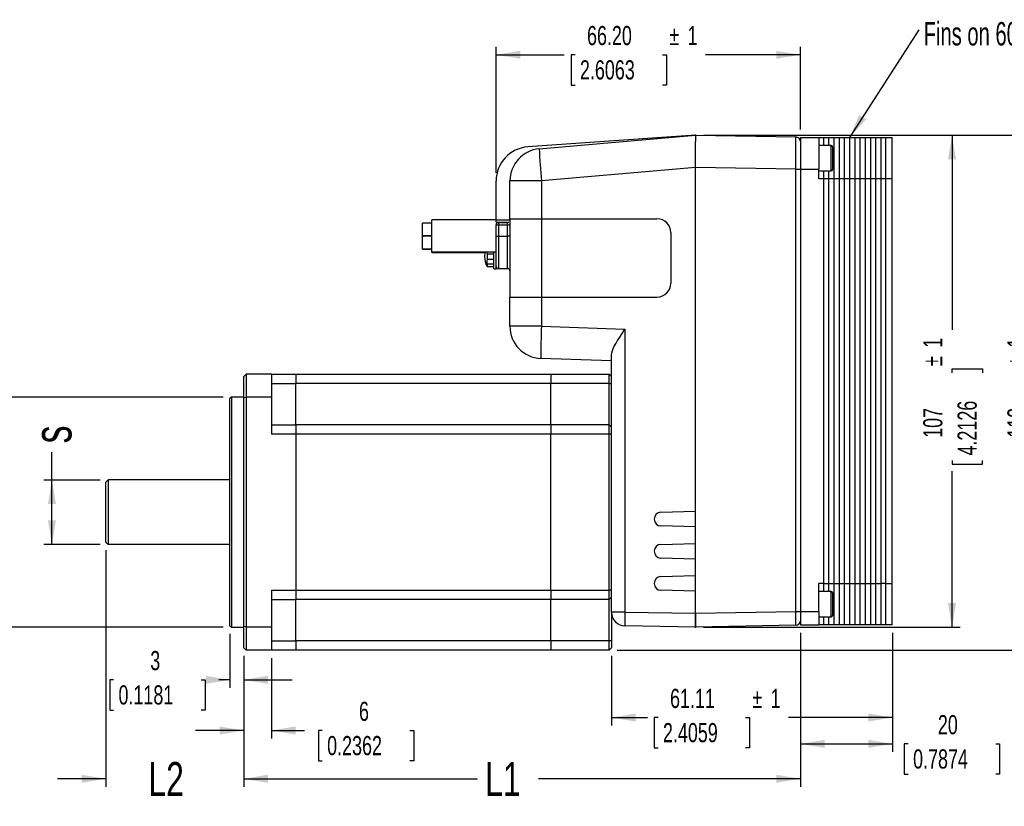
# Model space of a CAD drawing. Extents: x 11 to 421, y 5 to 275.
# Tile 3 of 18: x 93 to 215, y 100 to 198. Entities that reach past the tile are written whole.
import ezdxf
from ezdxf.enums import TextEntityAlignment as Align

# ---------------------------------------------------------------- set-up
doc = ezdxf.new("R2010")
doc.units = 0
doc.header["$PDSIZE"] = -1
doc.layers.get('0').update_dxf_attribs({"linetype": 'CONTINUOUS'})
doc.dimstyles.new('SLDDIMSTYLE0', dxfattribs={"dimtxt": 2.38125, "dimasz": 3, "dimexe": 0, "dimexo": 0.0625, "dimgap": 0.595313, "dimtad": 0, "dimlfac": 1.75, "dimrnd": 1e-09, "dimzin": 12, "dimsah": 1, "dimcen": 0.09, "dimazin": 3, "dimtfac": 1, "dimtofl": 0, "dimtmove": 0, "dimatfit": 3})
doc.dimstyles.new('SLDDIMSTYLE2', dxfattribs={"dimtxt": 4.7625, "dimasz": 3, "dimexe": 0, "dimexo": 0.0625, "dimgap": 1.190625, "dimtad": 0, "dimlfac": 1.75, "dimrnd": 1e-09, "dimzin": 12, "dimsah": 1, "dimcen": 0.09, "dimazin": 3, "dimtfac": 1, "dimtofl": 0, "dimtmove": 0, "dimatfit": 3})
doc.dimstyles.new('SLDDIMSTYLE3', dxfattribs={"dimtxt": 2.38125, "dimasz": 3, "dimexe": 0, "dimexo": 0.0625, "dimgap": 0.595313, "dimtad": 0, "dimlfac": 1.75, "dimrnd": 1e-09, "dimzin": 12, "dimsah": 1, "dimcen": 0.09, "dimazin": 3, "dimtfac": 1, "dimtmove": 0, "dimatfit": 3})
doc.dimstyles.new('SLDDIMSTYLE4', dxfattribs={"dimtxt": 4.233333, "dimasz": 3, "dimexe": 0, "dimexo": 0.0625, "dimgap": 1.058333, "dimtad": 0, "dimlfac": 1.75, "dimrnd": 1e-09, "dimzin": 12, "dimsah": 1, "dimcen": 0.09, "dimazin": 3, "dimtfac": 1, "dimtmove": 0, "dimatfit": 3})
doc.dimstyles.new('SLDDIMSTYLE5', dxfattribs={"dimtxt": 4.233333, "dimasz": 3, "dimexe": 0, "dimexo": 0.0625, "dimgap": 1.058333, "dimtad": 0, "dimlfac": 1.75, "dimrnd": 1e-09, "dimzin": 12, "dimsah": 1, "dimcen": 0.09, "dimazin": 3, "dimtfac": 1, "dimtofl": 0, "dimtmove": 0, "dimatfit": 3})
doc.dimstyles.new('SLDDIMSTYLE6', dxfattribs={"dimtxt": 2.38125, "dimasz": 3, "dimexe": 0, "dimexo": 0.0625, "dimgap": 0.595313, "dimtad": 0, "dimlfac": 1.75, "dimrnd": 1e-09, "dimzin": 4, "dimsah": 1, "dimcen": 0.09, "dimazin": 3, "dimtfac": 1, "dimtofl": 0, "dimtmove": 0, "dimatfit": 3})

# ---------------------------------------------------------------- blocks, each defined once
blk = doc.blocks.new('_D_3')
at = {"color": 7, "linetype": 'CONTINUOUS'}
for p, q in [((177.99, 183.72), (209.87, 183.72)), ((208.87, 183.72), (208.87, 159.54)), ((208.87, 154.18), (208.87, 154.66)), ((208.87, 154.66), (212.65, 154.66)), ((212.65, 154.66), (212.65, 154.18)), ((208.87, 143.3), (208.87, 142.81)), ((212.65, 142.81), (212.65, 143.3)), ((208.87, 142.81), (212.65, 142.81)), ((208.87, 122.58), (208.87, 141.97)), ((177.99, 122.58), (209.87, 122.58))]:
    blk.add_line(p, q, dxfattribs=at)
for points in [[(208.87, 183.72), (208.37, 180.72), (209.37, 180.72)], [(208.87, 122.58), (209.37, 125.58), (208.37, 125.58)]]:
    blk.add_solid(points, dxfattribs=at)
at = {"color": 7, "linetype": 'CONTINUOUS', "width": 0.7}
for s, height, p in [('1', 2.38, (208.38, 157.29, 0.06)), ('%%p', 2.381, (208.38, 155.02, 0.06)), ('4.2126', 2.381, (212.65, 143.9, 0.06)), ('107', 2.381, (208.38, 146.1, 0.06))]:
    blk.add_text(s, height=height, rotation=90, dxfattribs=at).set_placement(p, align=Align.BOTTOM_LEFT)
blk = doc.blocks.new('_D_4')
at = {"color": 7, "linetype": 'CONTINUOUS'}
for p, q in [((96.97, 140.86), (96.97, 144.33)), ((102.96, 140.86), (95.97, 140.86)), ((96.97, 132.86), (96.97, 140.86)), ((102.96, 132.86), (95.97, 132.86))]:
    blk.add_line(p, q, dxfattribs=at)
for points in [[(96.97, 140.86), (96.47, 137.86), (97.47, 137.86)], [(96.97, 132.86), (97.47, 135.86), (96.47, 135.86)]]:
    blk.add_solid(points, dxfattribs=at)
at = {"color": 7, "linetype": 'CONTINUOUS', "width": 0.7}
blk.add_text('s', height=4.76, rotation=90, dxfattribs=at).set_placement((100.82, 145.41, 0.06), align=Align.BOTTOM_LEFT)
blk = doc.blocks.new('_D_5')
at = {"color": 7, "linetype": 'CONTINUOUS'}
for p, q in [((87.67, 151.15), (87.67, 157.15)), ((118.27, 151.15), (86.67, 151.15)), ((87.67, 137.01), (87.67, 137.5)), ((87.67, 137.5), (91.46, 137.5)), ((91.46, 137.5), (91.46, 137.01)), ((87.67, 126.13), (87.67, 125.65)), ((91.46, 125.65), (91.46, 126.13)), ((87.67, 125.65), (91.46, 125.65)), ((118.27, 122.58), (86.67, 122.58)), ((87.67, 122.58), (87.67, 116.58))]:
    blk.add_line(p, q, dxfattribs=at)
for points in [[(87.67, 151.15), (88.17, 154.15), (87.17, 154.15)], [(87.67, 122.58), (87.17, 119.58), (88.17, 119.58)]]:
    blk.add_solid(points, dxfattribs=at)
at = {"color": 7, "linetype": 'CONTINUOUS', "width": 0.7}
for s, p in [(' -0.025', (87.19, 137.86, 0.06)), ('50', (87.19, 131.61, 0.06)), ('1.9685', (91.46, 126.74, 0.06)), ('%%c', (87.19, 128.02, 0.06))]:
    blk.add_text(s, height=2.381, rotation=90, dxfattribs=at).set_placement(p, align=Align.BOTTOM_LEFT)
blk = doc.blocks.new('_D_6')
at = {"color": 7, "linetype": 'CONTINUOUS'}
for p, q in [((119.1, 121.75), (119.1, 115.02)), ((120.82, 119.01), (120.82, 115.02)), ((104.63, 116.02), (104.15, 116.02)), ((104.15, 116.02), (104.15, 112.24)), ((115.51, 116.02), (116, 116.02)), ((116, 116.02), (116, 112.24)), ((119.1, 116.02), (117.72, 116.02)), ((120.82, 116.02), (126.82, 116.02)), ((104.15, 112.24), (104.63, 112.24)), ((116, 112.24), (115.51, 112.24))]:
    blk.add_line(p, q, dxfattribs=at)
for points in [[(119.1, 116.02), (116.1, 116.52), (116.1, 115.52)], [(120.82, 116.02), (123.82, 115.52), (123.82, 116.52)]]:
    blk.add_solid(points, dxfattribs=at)
at = {"color": 7, "linetype": 'CONTINUOUS', "width": 0.7}
for s, height, p in [('3', 2.38, (109.19, 116.51, 0.06)), ('0.1181', 2.381, (105.24, 112.24, 0.06))]:
    blk.add_text(s, height=height, dxfattribs=at).set_placement(p, align=Align.BOTTOM_LEFT)
blk = doc.blocks.new('_D_7')
at = {"color": 7, "linetype": 'CONTINUOUS'}
for p, q in [((103.67, 132.15), (103.67, 102.72)), ((120.82, 119.01), (120.82, 102.72)), ((103.67, 103.72), (97.67, 103.72)), ((120.82, 103.72), (126.82, 103.72))]:
    blk.add_line(p, q, dxfattribs=at)
for points in [[(103.67, 103.72), (100.67, 104.22), (100.67, 103.22)], [(120.82, 103.72), (123.82, 103.22), (123.82, 104.22)]]:
    blk.add_solid(points, dxfattribs=at)
at = {"color": 7, "linetype": 'CONTINUOUS', "width": 0.7}
blk.add_text('L2', height=4.233, dxfattribs=at).set_placement((108.96, 100.3, 0.06), align=Align.BOTTOM_LEFT)
blk = doc.blocks.new('_D_8')
at = {"color": 7, "linetype": 'CONTINUOUS'}
for p, q in [((120.82, 119.01), (120.82, 108.72)), ((124.25, 118.72), (124.25, 108.72)), ((120.82, 109.72), (114.82, 109.72)), ((124.25, 109.72), (128.37, 109.72)), ((130.58, 109.72), (130.1, 109.72)), ((130.1, 109.72), (130.1, 105.94)), ((141.46, 109.72), (141.94, 109.72)), ((141.94, 109.72), (141.94, 105.94)), ((130.1, 105.94), (130.58, 105.94)), ((141.94, 105.94), (141.46, 105.94))]:
    blk.add_line(p, q, dxfattribs=at)
for points in [[(120.82, 109.72), (117.82, 110.22), (117.82, 109.22)], [(124.25, 109.72), (127.25, 109.22), (127.25, 110.22)]]:
    blk.add_solid(points, dxfattribs=at)
at = {"color": 7, "linetype": 'CONTINUOUS', "width": 0.7}
for s, height, p in [('6', 2.38, (135.14, 110.2, 0.06)), ('0.2362', 2.381, (131.18, 105.94, 0.06))]:
    blk.add_text(s, height=height, rotation=360, dxfattribs=at).set_placement(p, align=Align.BOTTOM_LEFT)
blk = doc.blocks.new('_D_9')
at = {"color": 7, "linetype": 'CONTINUOUS'}
for p, q in [((190.02, 121.86), (190.02, 102.72)), ((120.82, 119.01), (120.82, 102.72)), ((120.82, 103.72), (149.87, 103.72)), ((190.02, 103.72), (157.44, 103.72))]:
    blk.add_line(p, q, dxfattribs=at)
for points in [[(120.82, 103.72), (123.82, 103.22), (123.82, 104.22)], [(190.02, 103.72), (187.02, 104.22), (187.02, 103.22)]]:
    blk.add_solid(points, dxfattribs=at)
at = {"color": 7, "linetype": 'CONTINUOUS', "width": 0.7}
blk.add_text('L1', height=4.233, rotation=360, dxfattribs=at).set_placement((150.83, 100.3, 0.06), align=Align.BOTTOM_LEFT)
blk = doc.blocks.new('_D_10')
at = {"color": 7, "linetype": 'CONTINUOUS'}
for p, q in [((201.45, 121.86), (201.45, 110.33)), ((166.53, 119.01), (166.53, 110.33)), ((166.53, 111.33), (171, 111.33)), ((172.32, 111.33), (171.84, 111.33)), ((171.84, 111.33), (171.84, 107.55)), ((183.21, 111.33), (183.69, 111.33)), ((183.69, 111.33), (183.69, 107.55)), ((201.45, 111.33), (188.56, 111.33)), ((171.84, 107.55), (172.32, 107.55)), ((183.69, 107.55), (183.21, 107.55))]:
    blk.add_line(p, q, dxfattribs=at)
for points in [[(166.53, 111.33), (169.53, 110.83), (169.53, 111.83)], [(201.45, 111.33), (198.45, 111.83), (198.45, 110.83)]]:
    blk.add_solid(points, dxfattribs=at)
at = {"color": 7, "linetype": 'CONTINUOUS', "width": 0.7}
for s, height, p in [('%%p', 2.381, (184.05, 111.81, 0.06)), ('61.11', 2.381, (173.81, 111.81, 0.06)), ('1', 2.38, (186.32, 111.81, 0.06)), ('2.4059', 2.381, (172.93, 107.55, 0.06))]:
    blk.add_text(s, height=height, dxfattribs=at).set_placement(p, align=Align.BOTTOM_LEFT)
blk = doc.blocks.new('_D_11')
at = {"color": 7, "linetype": 'CONTINUOUS'}
for p, q in [((190.02, 121.86), (190.02, 107.06)), ((201.45, 121.86), (201.45, 107.06)), ((190.02, 108.06), (201.45, 108.06)), ((203.42, 108.06), (202.94, 108.06)), ((202.94, 108.06), (202.94, 104.28)), ((214.31, 108.06), (214.79, 108.06)), ((214.79, 108.06), (214.79, 104.28)), ((202.94, 104.28), (203.42, 104.28)), ((214.79, 104.28), (214.31, 104.28))]:
    blk.add_line(p, q, dxfattribs=at)
for points in [[(190.02, 108.06), (193.02, 107.56), (193.02, 108.56)], [(201.45, 108.06), (198.45, 108.56), (198.45, 107.56)]]:
    blk.add_solid(points, dxfattribs=at)
at = {"color": 7, "linetype": 'CONTINUOUS', "width": 0.7}
for s, p in [('20', (207.11, 108.54, 0.06)), ('0.7874', (204.03, 104.28, 0.06))]:
    blk.add_text(s, height=2.381, dxfattribs=at).set_placement(p, align=Align.BOTTOM_LEFT)
blk = doc.blocks.new('_D_12')
at = {"color": 7, "linetype": 'CONTINUOUS'}
for p, q in [((177.99, 183.72), (220.34, 183.72)), ((219.34, 183.72), (219.34, 159.54)), ((219.34, 154.18), (219.34, 154.66)), ((219.34, 154.66), (223.12, 154.66)), ((223.12, 154.66), (223.12, 154.18)), ((219.34, 143.3), (219.34, 142.81)), ((223.12, 142.81), (223.12, 143.3)), ((219.34, 142.81), (223.12, 142.81)), ((219.34, 119.72), (219.34, 141.97)), ((167.24, 119.72), (220.34, 119.72))]:
    blk.add_line(p, q, dxfattribs=at)
for points in [[(219.34, 183.72), (218.84, 180.72), (219.84, 180.72)], [(219.34, 119.72), (219.84, 122.72), (218.84, 122.72)]]:
    blk.add_solid(points, dxfattribs=at)
at = {"color": 7, "linetype": 'CONTINUOUS', "width": 0.7}
for s, height, p in [('1', 2.38, (218.85, 157.29, 0.06)), ('%%p', 2.381, (218.85, 155.02, 0.06)), ('4.4094', 2.381, (223.12, 143.9, 0.06)), ('112', 2.381, (218.85, 146.1, 0.06))]:
    blk.add_text(s, height=height, rotation=90, dxfattribs=at).set_placement(p, align=Align.BOTTOM_LEFT)
blk = doc.blocks.new('_D_13')
at = {"color": 7, "linetype": 'CONTINUOUS'}
for p, q in [((152.19, 179.04), (152.19, 194.72)), ((190.02, 184.44), (190.02, 194.72)), ((152.19, 193.72), (160.67, 193.72)), ((162, 193.72), (161.52, 193.72)), ((161.52, 193.72), (161.52, 189.94)), ((172.88, 193.72), (173.37, 193.72)), ((173.37, 193.72), (173.37, 189.94)), ((190.02, 193.72), (178.24, 193.72)), ((161.52, 189.94), (162, 189.94)), ((173.37, 189.94), (172.88, 189.94))]:
    blk.add_line(p, q, dxfattribs=at)
for points in [[(152.19, 193.72), (155.19, 193.22), (155.19, 194.22)], [(190.02, 193.72), (187.02, 194.22), (187.02, 193.22)]]:
    blk.add_solid(points, dxfattribs=at)
at = {"color": 7, "linetype": 'CONTINUOUS', "width": 0.7}
for s, height, p in [('66.20', 2.381, (163.49, 194.2, 0.06)), ('%%p', 2.381, (173.73, 194.2, 0.06)), ('1', 2.38, (176, 194.2, 0.06)), ('2.6063', 2.381, (162.61, 189.94, 0.06))]:
    blk.add_text(s, height=height, dxfattribs=at).set_placement(p, align=Align.BOTTOM_LEFT)
blk = doc.blocks.new('SW_NOTE_9')
at = {"color": 0, "linetype": 'CONTINUOUS'}
blk.add_line((8.63, 13.39), (0, 0), dxfattribs=at)
blk.add_solid([(0, 0), (2.05, 2.25), (1.21, 2.79)], dxfattribs=at)
at = {"color": 0, "linetype": 'CONTINUOUS', "width": 0.644737}
blk.add_text('Fins on 60A40C Only', height=2.9104, dxfattribs=at).set_placement((9.22, 10.57), align=Align.BOTTOM_LEFT)

msp = doc.modelspace()

# ---------------------------------------------------------------- linework, layer by layer
at = {"color": 7, "linetype": 'CONTINUOUS'}
for p, q in [((176.9885, 183.7209), (156.1297, 182.2623)), ((157.5541, 182.0207), (176.9885, 183.7209)), ((176.9885, 183.7209), (189.4556, 183.5033)), ((176.9885, 183.7209), (176.9885, 182.9236)), ((176.9885, 179.7215), (176.9885, 182.9236)), ((190.017, 183.4352), (190.017, 179.5029)), ((190.017, 183.4352), (192.3028, 183.4352)), ((192.3028, 183.4352), (192.3028, 179.5029)), ((192.3028, 183.4352), (192.8742, 183.4352)), ((193.8456, 182.4352), (192.3028, 182.4352)), ((192.8742, 183.4352), (192.8742, 182.4352)), ((192.8742, 183.4352), (193.5235, 183.4352)), ((193.5235, 183.4352), (193.5235, 182.4352)), ((193.5235, 183.4352), (194.1729, 183.4352)), ((194.1729, 183.4352), (194.1729, 178.2924)), ((194.1729, 183.4352), (194.8222, 183.4352)), ((194.8222, 183.4352), (194.8222, 178.2924)), ((194.8222, 183.4352), (195.4716, 183.4352)), ((195.4716, 183.4352), (195.4716, 178.2924)), ((195.4716, 183.4352), (196.1209, 183.4352)), ((196.1209, 183.4352), (196.1209, 178.2924)), ((196.1209, 183.4352), (196.7703, 183.4352)), ((196.7703, 183.4352), (196.7703, 178.2924)), ((196.7703, 183.4352), (197.4196, 183.4352)), ((197.4196, 183.4352), (197.4196, 178.2924)), ((197.4196, 183.4352), (198.069, 183.4352)), ((198.069, 183.4352), (198.069, 178.2924)), ((198.069, 183.4352), (198.7183, 183.4352)), ((198.7183, 183.4352), (198.7183, 178.2924)), ((198.7183, 183.4352), (199.3677, 183.4352)), ((199.3677, 183.4352), (199.3677, 178.2924)), ((199.3677, 183.4352), (200.017, 183.4352)), ((200.017, 183.4352), (200.017, 178.2924)), ((200.017, 183.4352), (200.5885, 183.4352)), ((200.5885, 183.4352), (201.4456, 183.4352)), ((201.4456, 178.2924), (201.4456, 183.4352)), ((194.017, 182.2638), (194.017, 179.4638)), ((176.9885, 179.7118), (157.833, 178.0359)), ((189.4556, 179.5039), (176.9885, 179.7215)), ((176.9885, 124.2921), (176.9885, 179.7215)), ((176.9885, 136.9781), (176.9885, 179.7118)), ((189.4556, 124.5097), (189.4556, 179.5039)), ((189.4556, 179.5039), (190.017, 179.5039)), ((190.017, 179.5029), (192.3028, 179.5029)), ((190.017, 179.5029), (190.017, 124.5101)), ((192.3028, 178.2924), (192.3028, 179.5029)), ((192.3028, 179.2924), (193.8456, 179.2924)), ((192.8742, 179.2924), (192.8742, 178.2924)), ((193.5235, 179.2924), (193.5235, 178.2924)), ((152.1885, 173.2073), (152.1885, 178.0359)), ((157.833, 178.0359), (153.9028, 178.0359)), ((153.9028, 173.3209), (153.9028, 178.0359)), ((157.833, 178.0359), (157.833, 173.3209)), ((192.8742, 178.2924), (192.3028, 178.2924)), ((192.8742, 178.2924), (192.8742, 128.0066)), ((193.5235, 178.2924), (192.8742, 178.2924)), ((193.5235, 178.2924), (193.5235, 128.0066)), ((194.1729, 178.2924), (193.5235, 178.2924)), ((194.1729, 178.2924), (194.1729, 128.0066)), ((194.8222, 178.2924), (194.1729, 178.2924)), ((194.8222, 178.2924), (194.8222, 128.0066)), ((195.4716, 178.2924), (194.8222, 178.2924)), ((195.4716, 178.2924), (195.4716, 128.0066)), ((196.1209, 178.2924), (195.4716, 178.2924)), ((196.1209, 178.2924), (196.1209, 128.0066)), ((196.7703, 178.2924), (196.1209, 178.2924)), ((196.7703, 178.2924), (196.7703, 128.0066)), ((197.4196, 178.2924), (196.7703, 178.2924)), ((197.4196, 178.2924), (197.4196, 128.0066)), ((198.069, 178.2924), (197.4196, 178.2924)), ((198.069, 178.2924), (198.069, 128.0066)), ((198.7183, 178.2924), (198.069, 178.2924)), ((198.7183, 178.2924), (198.7183, 128.0066)), ((199.3677, 178.2924), (198.7183, 178.2924)), ((200.017, 178.2924), (199.3677, 178.2924)), ((199.3677, 178.2924), (199.3677, 128.0066)), ((200.5885, 178.2924), (200.017, 178.2924)), ((200.017, 178.2924), (200.017, 128.0066)), ((201.4456, 178.2924), (200.5885, 178.2924)), ((200.5885, 178.2924), (200.5885, 128.0066)), ((201.4456, 128.0066), (201.4456, 178.2924)), ((144.1885, 172.7979), (143.0456, 172.7979)), ((143.0456, 172.0023), (143.0456, 172.7979)), ((152.1885, 173.2066), (144.1885, 173.2066)), ((144.1885, 171.2066), (144.1885, 173.2066)), ((152.1885, 173.2073), (153.9028, 173.2073)), ((152.1885, 172.9216), (152.1885, 173.2073)), ((152.1885, 172.9216), (153.7885, 172.9216)), ((152.4742, 172.8644), (152.4742, 172.5787)), ((152.4742, 172.8644), (153.617, 172.8644)), ((153.617, 172.5787), (153.617, 172.8644)), ((153.9028, 173.3209), (157.833, 173.3209)), ((153.9028, 173.3209), (153.9028, 163.6066)), ((157.833, 173.3209), (172.1885, 173.3209)), ((157.833, 173.3209), (157.833, 163.6066)), ((143.0456, 171.2066), (143.0456, 172.0023)), ((144.1885, 171.2066), (144.1885, 172.0023)), ((152.1885, 171.1502), (152.1885, 172.5787)), ((152.1885, 172.5787), (152.4742, 172.5787)), ((152.4742, 172.5787), (153.617, 172.5787)), ((152.4742, 172.5787), (152.4742, 171.1502)), ((153.617, 172.5787), (153.9028, 172.5787)), ((153.617, 171.1502), (153.617, 172.5787)), ((173.9028, 171.6066), (173.9028, 165.3209)), ((144.1885, 171.2066), (143.0456, 171.2066)), ((143.0456, 171.2066), (144.1885, 171.2066)), ((143.0456, 170.411), (143.0456, 171.2066)), ((143.0456, 169.6154), (143.0456, 170.411)), ((144.1885, 169.2066), (144.1885, 171.2066)), ((152.1885, 171.1502), (152.4742, 171.1502)), ((152.1885, 167.4359), (152.1885, 171.1502)), ((152.4742, 171.1502), (152.4742, 167.1502)), ((152.4742, 171.1502), (153.617, 171.1502)), ((153.617, 167.1502), (153.617, 171.1502)), ((153.9028, 171.1502), (153.617, 171.1502)), ((143.0456, 169.6154), (144.1885, 169.6154)), ((143.0456, 169.5583), (143.0456, 169.6154)), ((143.0456, 169.5583), (144.1885, 169.5583)), ((144.1885, 169.2066), (152.1885, 169.2066)), ((144.1885, 169.1495), (144.1885, 169.2066)), ((144.1885, 169.1495), (150.8066, 169.1495)), ((151.0655, 168.9627), (151.0655, 168.3078)), ((151.0655, 168.9627), (151.9028, 168.9627)), ((151.9028, 168.6352), (151.9028, 169.2066)), ((151.0655, 168.3078), (151.9028, 168.3078)), ((151.0655, 167.7222), (151.9028, 167.7222)), ((151.0655, 167.7222), (151.0655, 167.3948)), ((151.9028, 167.1209), (151.9028, 168.6352)), ((151.0655, 167.3948), (151.9028, 167.3948)), ((151.9028, 167.1209), (152.1885, 167.1209)), ((152.1885, 167.1495), (152.1885, 167.4359)), ((152.1885, 167.1495), (153.6363, 167.1495)), ((152.1885, 167.1209), (152.1885, 167.1495)), ((152.4742, 167.1502), (153.617, 167.1502)), ((153.9028, 159.9671), (153.9028, 163.6066)), ((153.9028, 163.6066), (157.833, 163.6066)), ((157.833, 163.6066), (157.833, 159.9671)), ((157.833, 163.6066), (172.1885, 163.6066)), ((157.833, 159.9671), (153.9028, 159.9671)), ((157.833, 159.9671), (168.21, 159.6047)), ((168.21, 159.6047), (168.21, 124.4453)), ((166.5256, 155.6636), (157.7632, 155.9696)), ((166.5256, 124.4453), (166.5256, 156.401)), ((121.1028, 154.0066), (120.817, 153.7209)), ((120.817, 151.0312), (120.817, 153.7209)), ((121.1028, 154.0066), (121.1028, 151.1495)), ((124.2456, 154.0066), (121.1028, 154.0066)), ((124.2456, 154.0066), (124.2456, 151.1495)), ((124.2456, 154.0066), (127.2742, 154.0066)), ((127.2742, 154.0066), (127.2742, 152.8638)), ((127.2742, 154.0066), (158.9885, 154.0066)), ((158.9885, 154.0066), (158.9885, 152.8638)), ((158.9885, 154.0066), (166.2399, 154.0066)), ((166.2399, 152.8638), (166.2399, 154.0066)), ((166.2399, 154.0066), (166.5256, 153.7209)), ((124.2456, 152.8638), (127.2742, 152.8638)), ((127.2742, 147.7209), (127.2742, 152.8638)), ((158.9885, 152.8638), (127.2742, 152.8638)), ((158.9885, 147.7209), (158.9885, 152.8638)), ((166.2399, 152.8638), (158.9885, 152.8638)), ((166.2399, 147.7209), (166.2399, 152.8638)), ((166.2399, 152.8638), (166.5256, 152.8638)), ((119.2742, 151.1495), (119.1028, 150.9781)), ((119.1028, 136.8638), (119.1028, 150.9781)), ((120.817, 151.1495), (119.2742, 151.1495)), ((119.2742, 151.1495), (119.2742, 136.8638)), ((121.1028, 151.1495), (120.817, 151.0312)), ((120.817, 122.6964), (120.817, 151.0312)), ((121.1028, 151.1495), (121.1028, 122.5781)), ((124.2456, 151.1495), (121.1028, 151.1495)), ((124.2456, 151.1495), (124.2456, 146.5781)), ((124.2456, 147.7209), (127.2742, 147.7209)), ((127.2742, 147.7209), (127.2742, 146.5781)), ((158.9885, 147.7209), (127.2742, 147.7209)), ((158.9885, 147.7209), (158.9885, 146.5781)), ((166.2399, 147.7209), (158.9885, 147.7209)), ((166.2399, 146.5781), (166.2399, 147.7209)), ((166.2399, 147.7209), (166.5256, 147.4352)), ((127.2742, 146.5781), (124.2456, 146.5781)), ((127.2742, 146.5781), (127.2742, 127.1495)), ((158.9885, 146.5781), (127.2742, 146.5781)), ((158.9885, 127.1495), (158.9885, 146.5781)), ((166.2399, 146.5781), (158.9885, 146.5781)), ((166.2399, 127.1495), (166.2399, 146.5781)), ((166.5256, 146.5781), (166.2399, 146.5781)), ((103.9599, 140.8638), (103.6742, 140.5781)), ((119.1028, 140.8638), (103.9599, 140.8638)), ((103.9599, 140.8638), (103.9599, 136.8638)), ((103.6742, 136.8638), (103.6742, 140.5781)), ((103.6742, 133.1495), (103.6742, 136.8638)), ((103.9599, 136.8638), (103.9599, 132.8638)), ((119.1028, 122.7495), (119.1028, 136.8638)), ((119.2742, 136.8638), (119.2742, 122.5781)), ((172.68, 136.8635), (176.9885, 136.9781)), ((176.9885, 135.0352), (172.68, 135.1498)), ((176.9885, 132.9781), (176.9885, 135.0352)), ((103.6742, 133.1495), (103.9599, 132.8638)), ((103.9599, 132.8638), (119.1028, 132.8638)), ((172.68, 132.8635), (176.9885, 132.9781)), ((176.9885, 131.0352), (172.68, 131.1498)), ((176.9885, 128.9781), (176.9885, 131.0352)), ((172.68, 128.8635), (176.9885, 128.9781)), ((192.3028, 124.5101), (192.3028, 128.0066)), ((192.8742, 128.0066), (192.3028, 128.0066)), ((192.8742, 128.0066), (193.5235, 128.0066)), ((192.8742, 128.0066), (192.8742, 127.0066)), ((193.5235, 128.0066), (194.1729, 128.0066)), ((193.5235, 128.0066), (193.5235, 127.0066)), ((194.1729, 128.0066), (194.8222, 128.0066)), ((194.1729, 128.0066), (194.1729, 122.8638)), ((194.8222, 128.0066), (195.4716, 128.0066)), ((194.8222, 128.0066), (194.8222, 122.8638)), ((195.4716, 128.0066), (196.1209, 128.0066)), ((195.4716, 128.0066), (195.4716, 122.8638)), ((196.1209, 128.0066), (196.7703, 128.0066)), ((196.1209, 128.0066), (196.1209, 122.8638)), ((196.7703, 128.0066), (197.4196, 128.0066)), ((196.7703, 128.0066), (196.7703, 122.8638)), ((197.4196, 128.0066), (198.069, 128.0066)), ((197.4196, 128.0066), (197.4196, 122.8638)), ((198.069, 128.0066), (198.7183, 128.0066)), ((198.069, 128.0066), (198.069, 122.8638)), ((198.7183, 128.0066), (199.3677, 128.0066)), ((198.7183, 128.0066), (198.7183, 122.8638)), ((199.3677, 128.0066), (200.017, 128.0066)), ((199.3677, 128.0066), (199.3677, 122.8638)), ((200.5885, 128.0066), (200.017, 128.0066)), ((200.017, 128.0066), (200.017, 122.8638)), ((200.5885, 128.0066), (201.4456, 128.0066)), ((201.4456, 122.8638), (201.4456, 128.0066)), ((124.2456, 127.1495), (127.2742, 127.1495)), ((124.2456, 127.1495), (124.2456, 122.5781)), ((127.2742, 127.1495), (127.2742, 126.0066)), ((127.2742, 127.1495), (158.9885, 127.1495)), ((158.9885, 127.1495), (158.9885, 126.0066)), ((158.9885, 127.1495), (166.2399, 127.1495)), ((166.2399, 126.0066), (166.2399, 127.1495)), ((166.5256, 127.1495), (166.2399, 127.1495)), ((166.5256, 126.2924), (166.2399, 126.0066)), ((176.9885, 127.0352), (172.68, 127.1498)), ((176.9885, 124.2921), (176.9885, 127.0352)), ((193.8456, 127.0066), (192.3028, 127.0066)), ((194.017, 126.8352), (194.017, 124.0352)), ((124.2456, 126.0066), (127.2742, 126.0066)), ((127.2742, 120.8638), (127.2742, 126.0066)), ((158.9885, 126.0066), (127.2742, 126.0066)), ((158.9885, 120.8638), (158.9885, 126.0066)), ((166.2399, 126.0066), (158.9885, 126.0066)), ((166.2399, 120.8638), (166.2399, 126.0066)), ((166.5256, 124.4453), (166.5256, 120.8638)), ((168.21, 124.4453), (166.5256, 124.4453)), ((168.21, 124.4453), (176.9885, 124.2921)), ((176.9885, 124.2921), (189.4556, 124.5097)), ((176.9885, 122.5781), (176.9885, 124.2921)), ((176.9885, 124.2921), (176.9885, 122.5781)), ((189.4556, 124.5097), (190.017, 124.5097)), ((190.017, 124.5101), (192.3028, 124.5101)), ((190.017, 124.5101), (190.017, 122.8638)), ((192.3028, 124.5101), (192.3028, 122.8638)), ((192.3028, 123.8638), (193.8456, 123.8638)), ((192.8742, 123.8638), (192.8742, 122.8638)), ((193.5235, 123.8638), (193.5235, 122.8638)), ((119.1028, 122.7495), (119.2742, 122.5781)), ((119.2742, 122.5781), (120.817, 122.5781)), ((121.1028, 122.5781), (120.817, 122.6964)), ((120.817, 120.0066), (120.817, 122.6964)), ((124.2456, 122.5781), (121.1028, 122.5781)), ((121.1028, 122.5781), (121.1028, 119.7209)), ((124.2456, 122.5781), (124.2456, 119.7209)), ((176.9885, 122.5781), (168.21, 122.7313)), ((189.4556, 122.7957), (176.9885, 122.5781)), ((190.017, 122.8638), (192.3028, 122.8638)), ((192.8742, 122.8638), (192.3028, 122.8638)), ((193.5235, 122.8638), (192.8742, 122.8638)), ((194.1729, 122.8638), (193.5235, 122.8638)), ((194.8222, 122.8638), (194.1729, 122.8638)), ((195.4716, 122.8638), (194.8222, 122.8638)), ((196.1209, 122.8638), (195.4716, 122.8638)), ((196.7703, 122.8638), (196.1209, 122.8638)), ((197.4196, 122.8638), (196.7703, 122.8638)), ((198.069, 122.8638), (197.4196, 122.8638)), ((198.7183, 122.8638), (198.069, 122.8638)), ((199.3677, 122.8638), (198.7183, 122.8638)), ((200.017, 122.8638), (199.3677, 122.8638)), ((200.5885, 122.8638), (200.017, 122.8638)), ((201.4456, 122.8638), (200.5885, 122.8638)), ((121.1028, 119.7209), (120.817, 120.0066)), ((124.2456, 120.8638), (127.2742, 120.8638)), ((127.2742, 120.8638), (127.2742, 119.7209)), ((158.9885, 120.8638), (127.2742, 120.8638)), ((158.9885, 120.8638), (158.9885, 119.7209)), ((166.2399, 120.8638), (158.9885, 120.8638)), ((166.5256, 120.8638), (166.2399, 120.8638)), ((166.2399, 119.7209), (166.2399, 120.8638)), ((166.5256, 120.0066), (166.2399, 119.7209)), ((166.5256, 120.8638), (166.5256, 120.0066)), ((124.2456, 119.7209), (121.1028, 119.7209)), ((127.2742, 119.7209), (124.2456, 119.7209)), ((158.9885, 119.7209), (127.2742, 119.7209)), ((166.2399, 119.7209), (158.9885, 119.7209))]:
    msp.add_line(p, q, dxfattribs=at)
at = {"color": 8, "linetype": 'CONTINUOUS'}
for p, q in [((193.8456, 179.2924), (193.8456, 182.4352)), ((200.5885, 183.4352), (200.5885, 178.2924)), ((200.5885, 128.0066), (200.5885, 122.8638)), ((193.8456, 123.8638), (193.8456, 127.0066))]:
    msp.add_line(p, q, dxfattribs=at)
at = {"color": 7, "linetype": 'CONTINUOUS', "flags": 128}
for points in [[(151.024, 169.2066), (151.0317, 169.0705), (151.0655, 168.9627)], [(151.0655, 167.3948), (151.019, 167.4489), (151.0227, 167.4446)], [(166.5256, 156.401), (166.559, 156.6668), (166.6528, 156.9691), (166.8432, 157.3968), (167.0947, 157.861), (167.2859, 158.1825), (167.4913, 158.5117), (167.9376, 159.1965), (168.2047, 159.5968), (168.21, 159.6047)]]:
    msp.add_lwpolyline(points, dxfattribs=at)
at = {"color": 7, "linetype": 'CONTINUOUS'}
for centre, radius, start, end in [((-183.7459, 181.5036), 373.2068, 359.693, 0.307), ((189.4456, 182.932), 0.5714, 0, 89), ((193.8456, 182.2638), 0.1714, 0, 90), ((156.4253, 178.0359), 4.2368, 94, 180), ((157.9028, 178.0359), 4, 95, 180), ((218.9756, 184.3161), 61.4643, 182.140306, 185.864572), ((193.8456, 179.4638), 0.1714, 270, 0), ((152.4742, 172.5787), 0.2857, 90, 180), ((153.617, 173.1502), 0.2857, 270, 306.869898), ((172.1885, 171.6066), 1.7143, 360, 90), ((153.617, 168.6352), 2.8571, 168.463041, 180.000024), ((153.617, 168.6352), 2.8571, 180.000024, 204.64995), ((151.9343, 168.015), 0.9168, 161.375213, 198.624787), ((152.4742, 167.4359), 0.2857, 180, 270), ((153.617, 166.8644), 0.2857, 0, 90), ((172.1885, 165.3209), 1.7143, 270, 0), ((157.9028, 159.9671), 4, 180, 268), ((219.0978, 156.8982), 61.3416, 177.132283, 180.867413), ((172.7028, 136.0066), 0.8571, 91.523476, 268.476524), ((172.7028, 132.0066), 0.8571, 91.523476, 268.476524), ((172.7028, 128.0066), 0.8571, 91.523476, 268.476524), ((193.8456, 126.8352), 0.1714, 0, 90), ((168.2399, 124.4453), 1.7143, 180, 269), ((192.7717, 123.5883), 24.5767, 178.001636, 181.998364), ((115.7673, 123.6527), 73.6933, 359.333667, 0.666333), ((193.8456, 124.0352), 0.1714, 270, 0), ((189.4456, 123.367), 0.5714, 271, 0)]:
    msp.add_arc(centre, radius, start, end, dxfattribs=at)
for p in [(176.9885, 183.7209), (176.9885, 122.5781)]:
    msp.add_point(p, dxfattribs=at)

# ---------------------------------------------------------------- block references
msp.add_blockref('SW_NOTE_9', (196.1209, 183.4352), dxfattribs=at)

# ---------------------------------------------------------------- dimensions: what is measured, and where the dimension line sits
for base, p1, p2, text, dimstyle, picture, middle in [((152.1885, 193.7209), (190.017, 183.4352), (152.1885, 178.0359), '<>%%p1', 'SLDDIMSTYLE6', '_D_13', (169.4576, 193.7209)), ((103.6742, 103.7209), (120.817, 120.0066), (103.6742, 133.1495), 'L2', 'SLDDIMSTYLE4', '_D_7', (111.7842, 103.7209)), ((190.017, 103.7209), (120.817, 120.0066), (190.017, 122.8638), 'L1', 'SLDDIMSTYLE5', '_D_9', (153.6556, 103.7209)), ((201.4456, 111.3318), (166.5256, 120.0066), (201.4456, 122.8638), '<>%%p1', 'SLDDIMSTYLE0', '_D_10', (179.7798, 111.3318))]:
    dim = msp.add_linear_dim(base=base, p1=p1, p2=p2, text=text, dimstyle=dimstyle, dxfattribs=at)
    dim.commit()
    dim.dimension.update_dxf_attribs({"geometry": picture, "text_midpoint": middle, "dimtype": 160})
for base, p1, p2, text, dimstyle, picture, middle in [((219.335, 119.7209), (176.9885, 183.7209), (166.2399, 119.7209), '<>%%p1', 'SLDDIMSTYLE0', '_D_12', (219.335, 150.7528)), ((208.8656, 122.5781), (176.9885, 183.7209), (176.9885, 122.5781), '<>%%p1', 'SLDDIMSTYLE0', '_D_3', (208.8656, 150.7528)), ((87.6742, 122.5781), (119.2742, 151.1495), (119.2742, 122.5781), '%%c<> -0.025', 'SLDDIMSTYLE3', '_D_5', (87.6742, 136.4964)), ((96.9664, 132.8638), (103.9599, 140.8638), (103.9599, 132.8638), 's', 'SLDDIMSTYLE2', '_D_4', (96.9664, 146.8079))]:
    dim = msp.add_linear_dim(base=base, p1=p1, p2=p2, angle=90, text=text, dimstyle=dimstyle, dxfattribs=at)
    dim.commit()
    dim.dimension.update_dxf_attribs({"geometry": picture, "text_midpoint": middle, "dimtype": 160})
for base, p1, p2, dimstyle, picture, middle in [((119.1028, 116.0245), (120.817, 120.0066), (119.1028, 122.7495), 'SLDDIMSTYLE3', '_D_6', (110.0728, 116.0245)), ((201.4456, 108.0592), (190.017, 122.8638), (201.4456, 122.8638), 'SLDDIMSTYLE0', '_D_11', (208.8656, 108.0592)), ((124.2456, 109.7209), (120.817, 120.0066), (124.2456, 119.7209), 'SLDDIMSTYLE3', '_D_8', (136.0203, 109.7209))]:
    dim = msp.add_linear_dim(base=base, p1=p1, p2=p2, dimstyle=dimstyle, dxfattribs=at)
    dim.commit()
    dim.dimension.update_dxf_attribs({"geometry": picture, "text_midpoint": middle, "dimtype": 160})

doc.saveas('drawing.dxf')
